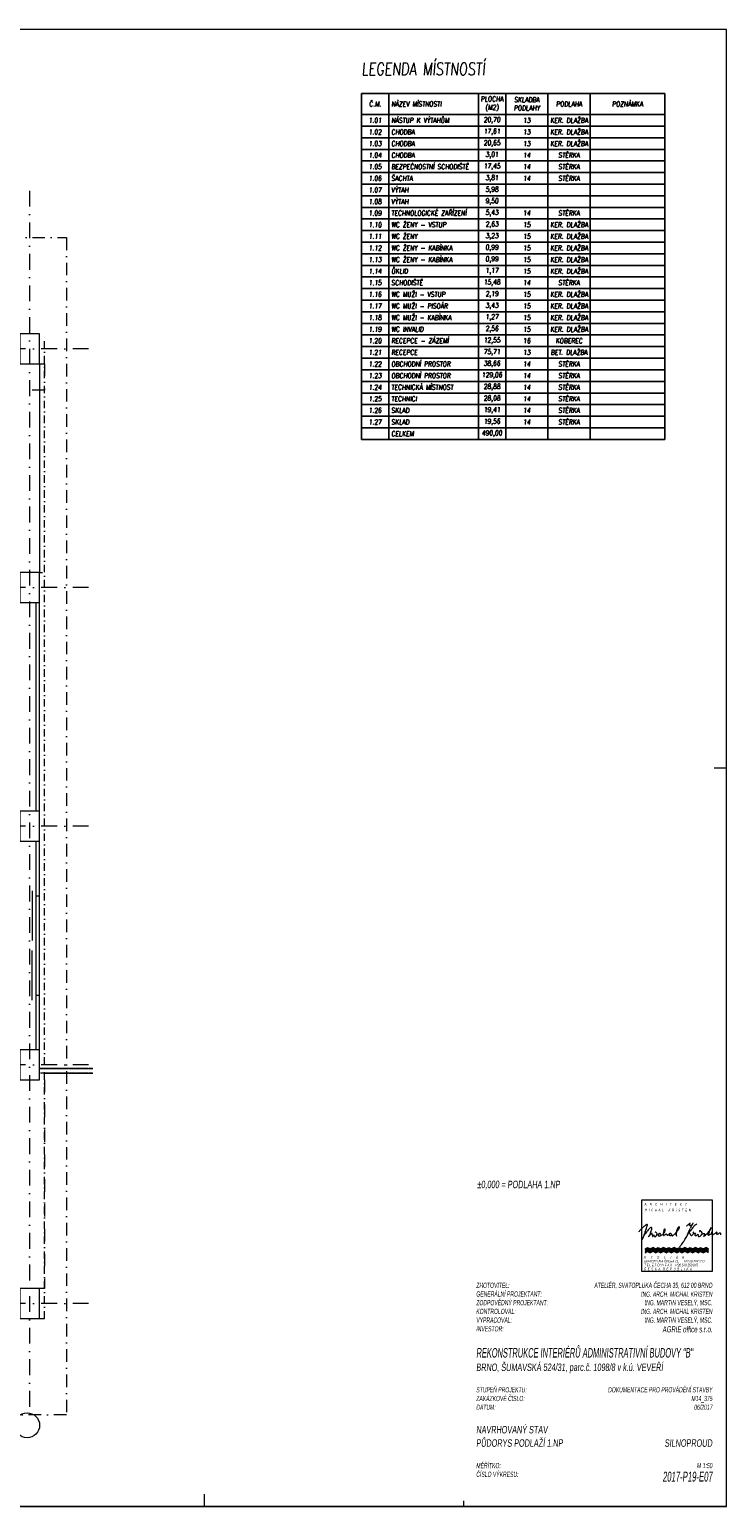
# Model space of a CAD drawing. Header units: millimetres. Extents: x 213386 to 459888, y 74252 to 208052.
# Tile 153 of 256: x 398875 to 412888, y 143652 to 173352. Entities that reach past the tile are written whole.
import ezdxf
from ezdxf.enums import TextEntityAlignment as Align

# ---------------------------------------------------------------- set-up
doc = ezdxf.new("R2010")
doc.units = ezdxf.units.MM
for name, pattern in [('ACAD_ISO12W100', [22, 12, -3, 0.5, -3, 0.5, -3]), ('CK_Čerchovaná 50', [6, 3, -1.5, 0, -1.5]), ('DASHDOT', [25.4, 12.7, -6.35, 0, -6.35]), ('ČERCHOVANÁ', [25.4, 12.7, -6.35, 0, -6.35]), ('ČÁRKOVANÁ01-01', [2, 1, -1])]:
    doc.linetypes.add(name, pattern=pattern)
for name, color, linetype, lineweight in [('CARKOVANA', 255, 'ČÁRKOVANÁ01-01', 0), ('LEGENDA', 255, 'Continuous', 0), ('LEGENDA_RAMEČEK', 255, 'Continuous', 0), ('NAD', 255, 'ACAD_ISO12W100', 0), ('NOVA', 255, 'Continuous', 0), ('NOVÁ TENKÁ', 255, 'Continuous', 0), ('OSY', 255, 'Continuous', 0), ('SLOUPY', 255, 'Continuous', 0), ('TENKA', 255, 'Continuous', 0), ('vzt-tenká', 2, 'Continuous', 20)]:
    doc.layers.add(name, color=color, linetype=linetype, lineweight=lineweight)
doc.styles.add('CS-ROMANS', font='romans.shx', dxfattribs={"width": 0.75, "oblique": 5})
doc.styles.add('CS-ROMANS_50', font='romans.shx', dxfattribs={"width": 0.75, "oblique": 5, "height": 100})
doc.styles.add('CS_SIMPL', font='CS_SIMPL.shx', dxfattribs={"width": 0.58, "oblique": 5})

# ---------------------------------------------------------------- blocks, each defined once
blk = doc.blocks.new('*T3270')
at = {"layer": 'LEGENDA', "color": 0, "linetype": 'ByBlock', "lineweight": -2, "ltscale": 5, "transparency": 16777216}
for p, q in [((0, 0), (6100, 0)), ((0, 0), (0, -6958)), ((550, 0), (550, -6958)), ((2350, 0), (2350, -6958)), ((2900, 0), (2900, -6958)), ((3750, 0), (3750, -6958)), ((4600, 0), (4600, -6958)), ((6100, 0), (6100, -6958)), ((0, -425), (6100, -425)), ((0, -658), (6100, -658)), ((0, -892), (6100, -892)), ((0, -1125), (6100, -1125)), ((0, -1358), (6100, -1358)), ((0, -1592), (6100, -1592)), ((0, -1825), (6100, -1825)), ((0, -2058), (6100, -2058)), ((0, -2292), (6100, -2292)), ((0, -2525), (6100, -2525)), ((0, -2758), (6100, -2758)), ((0, -2992), (6100, -2992)), ((0, -3225), (6100, -3225)), ((0, -3458), (6100, -3458)), ((0, -3692), (6100, -3692)), ((0, -3925), (6100, -3925)), ((0, -4158), (6100, -4158)), ((0, -4392), (6100, -4392)), ((0, -4625), (6100, -4625)), ((0, -4858), (6100, -4858)), ((0, -5092), (6100, -5092)), ((0, -5325), (6100, -5325)), ((0, -5558), (6100, -5558)), ((0, -5792), (6100, -5792)), ((0, -6025), (6100, -6025)), ((0, -6258), (6100, -6258)), ((0, -6492), (6100, -6492)), ((0, -6725), (6100, -6725)), ((0, -6958), (6100, -6958))]:
    blk.add_line(p, q, dxfattribs=at)
at = {"layer": 'LEGENDA', "color": 0, "ltscale": 5, "transparency": 16777216, "char_height": 100, "style": 'CS-ROMANS_50'}
for s, insert, width, attachment_point in [('{\\C2;Č.M.}', (275, -212), 450, 5), ('{\\C2;NÁZEV MÍSTNOSTI}', (600, -212), 1700, 4), ('{\\C2;PLOCHA\\P(M2)}', (2625, -212), 450, 5), ('{\\C2;SKLADBA\\PPODLAHY}', (3325, -212), 750, 5), ('{\\C2;PODLAHA}', (4175, -212), 750, 5), ('{\\C2;POZNÁMKA}', (5350, -212), 1400, 5), ('1.01', (275, -542), 450, 5), ('NÁSTUP K VÝTAHŮM', (600, -542), 1700, 4), ('20,70', (2625, -542), 450, 5), ('13', (3325, -542), 750, 5), ('KER. DLAŽBA', (4175, -542), 750, 5), ('1.02', (275, -775), 450, 5), ('CHODBA', (600, -775), 1700, 4), ('17,61', (2625, -775), 450, 5), ('13', (3325, -775), 750, 5), ('KER. DLAŽBA', (4175, -775), 750, 5), ('{\\C256;KER. DLAŽBA}', (4175, -1008), 750, 5), ('{\\C256;1.03}', (275, -1008), 450, 5), ('1.04', (275, -1242), 450, 5), ('{\\C256;CHODBA}', (600, -1008), 1700, 4), ('CHODBA', (600, -1242), 1700, 4), ('{\\C256;20,65}', (2625, -1008), 450, 5), ('3,01', (2625, -1242), 450, 5), ('{\\C256;13', (3325, -1008), 750, 5), ('14', (3325, -1242), 750, 5), ('STĚRKA', (4175, -1242), 750, 5), ('1.05', (275, -1475), 450, 5), ('BEZPEČNOSTNÍ SCHODIŠTĚ', (600, -1475), 1700, 4), ('17,45', (2625, -1475), 450, 5), ('14', (3325, -1475), 750, 5), ('STĚRKA', (4175, -1475), 750, 5), ('1.06', (275, -1708), 450, 5), ('ŠACHTA', (600, -1708), 1700, 4), ('3,81', (2625, -1708), 450, 5), ('14', (3325, -1708), 750, 5), ('STĚRKA', (4175, -1708), 750, 5), ('1.07', (275, -1942), 450, 5), ('VÝTAH', (600, -1942), 1700, 4), ('5,98', (2625, -1942), 450, 5), ('1.08', (275, -2175), 450, 5), ('1.09', (275, -2408), 450, 5), ('VÝTAH', (600, -2175), 1700, 4), ('TECHNOLOGICKÉ ZAŘÍZENÍ', (600, -2408), 1700, 4), ('5,43', (2625, -2408), 450, 5), ('9,50', (2625, -2175), 450, 5), ('14', (3325, -2408), 750, 5), ('STĚRKA', (4175, -2408), 750, 5), ('1.10', (275, -2642), 450, 5), ('WC ŽENY - VSTUP', (600, -2642), 1700, 4), ('2,63', (2625, -2642), 450, 5), ('15', (3325, -2642), 750, 5), ('KER. DLAŽBA', (4175, -2642), 750, 5), ('1.11', (275, -2875), 450, 5), ('WC ŽENY', (600, -2875), 1700, 4), ('3,23', (2625, -2875), 450, 5), ('15', (3325, -2875), 750, 5), ('KER. DLAŽBA', (4175, -2875), 750, 5), ('KER. DLAŽBA', (4175, -3108), 750, 5), ('1.12', (275, -3108), 450, 5), ('WC ŽENY - KABÍNKA', (600, -3108), 1700, 4), ('WC ŽENY - KABÍNKA', (600, -3342), 1700, 4), ('0,99', (2625, -3108), 450, 5), ('15', (3325, -3108), 750, 5), ('KER. DLAŽBA', (4175, -3342), 750, 5), ('1.13', (275, -3342), 450, 5), ('1.14', (275, -3575), 450, 5), ('ŮKLID', (600, -3575), 1700, 4), ('0,99', (2625, -3342), 450, 5), ('1,17', (2625, -3575), 450, 5), ('15', (3325, -3342), 750, 5), ('15', (3325, -3575), 750, 5), ('KER. DLAŽBA', (4175, -3575), 750, 5), ('1.15', (275, -3808), 450, 5), ('SCHODIŠTĚ', (600, -3808), 1700, 4), ('15,48', (2625, -3808), 450, 5), ('14', (3325, -3808), 750, 5), ('STĚRKA', (4175, -3808), 750, 5), ('1.16', (275, -4042), 450, 5), ('WC MUŽI - VSTUP', (600, -4042), 1700, 4), ('2,19', (2625, -4042), 450, 5), ('15', (3325, -4042), 750, 5), ('KER. DLAŽBA', (4175, -4042), 750, 5), ('KER. DLAŽBA', (4175, -4275), 750, 5), ('1.17', (275, -4275), 450, 5), ('1.18', (275, -4508), 450, 5), ('WC MUŽI - PISOÁR', (600, -4275), 1700, 4), ('WC MUŽI - KABÍNKA', (600, -4508), 1700, 4), ('3,43', (2625, -4275), 450, 5), ('1,27', (2625, -4508), 450, 5), ('15', (3325, -4275), 750, 5), ('15', (3325, -4508), 750, 5), ('KER. DLAŽBA', (4175, -4508), 750, 5), ('1.19', (275, -4742), 450, 5), ('WC INVALID', (600, -4742), 1700, 4), ('2,56', (2625, -4742), 450, 5), ('15', (3325, -4742), 750, 5), ('KER. DLAŽBA', (4175, -4742), 750, 5), ('1.20', (275, -4975), 450, 5), ('RECEPCE - ZÁZEMÍ', (600, -4975), 1700, 4), ('12,55', (2625, -4975), 450, 5), ('16', (3325, -4975), 750, 5), ('KOBEREC', (4175, -4975), 750, 5), ('1.21', (275, -5208), 450, 5), ('RECEPCE', (600, -5208), 1700, 4), ('75,71', (2625, -5208), 450, 5), ('13', (3325, -5208), 750, 5), ('BET. DLAŽBA', (4175, -5208), 750, 5), ('1.22', (275, -5442), 450, 5), ('1.23', (275, -5675), 450, 5), ('OBCHODNÍ PROSTOR', (600, -5442), 1700, 4), ('OBCHODNÍ PROSTOR', (600, -5675), 1700, 4), ('129,06', (2625, -5675), 450, 5), ('38,66', (2625, -5442), 450, 5), ('14', (3325, -5442), 750, 5), ('14', (3325, -5675), 750, 5), ('STĚRKA', (4175, -5442), 750, 5), ('STĚRKA', (4175, -5675), 750, 5), ('{\\C256;1.24}', (275, -5908), 450, 5), ('{\\C256;TECHNICKÁ MÍSTNOST}', (600, -5908), 1700, 4), ('{\\C256;28,88}', (2625, -5908), 450, 5), ('{\\C256;14', (3325, -5908), 750, 5), ('{\\C256;STĚRKA}', (4175, -5908), 750, 5), ('{\\C256;1.25}', (275, -6142), 450, 5), ('{\\C256;TECHNICI}', (600, -6142), 1700, 4), ('{\\C256;28,08}', (2625, -6142), 450, 5), ('{\\C256;14', (3325, -6142), 750, 5), ('{\\C256;STĚRKA}', (4175, -6142), 750, 5), ('1.26', (275, -6375), 450, 5), ('SKLAD', (600, -6375), 1700, 4), ('19,41', (2625, -6375), 450, 5), ('14', (3325, -6375), 750, 5), ('STĚRKA', (4175, -6375), 750, 5), ('STĚRKA', (4175, -6608), 750, 5), ('1.27', (275, -6608), 450, 5), ('SKLAD', (600, -6608), 1700, 4), ('CELKEM', (600, -6842), 1700, 4), ('490,00', (2625, -6842), 450, 5), ('19,56', (2625, -6608), 450, 5), ('14', (3325, -6608), 750, 5)]:
    blk.add_mtext(s, dxfattribs=dict(at, insert=insert, width=width, attachment_point=attachment_point))
blk = doc.blocks.new('PODPIS MICHAL_BARVA')
at = {"color": 5}
for p, q in [((-35, 16.74), (-35.64, 15.46)), ((-34.59, 17.65), (-35.04, 16.63)), ((-35.04, 16.63), (-35, 16.74))]:
    blk.add_line(p, q, dxfattribs=at)
for centre, radius, start, end in [((-24.18, 10.67), 15.61, 128.32389, 133.40456), ((23.65, -53.42), 95.57, 126.56887, 126.9907), ((-82.15, 38.44), 51.82, 339.16822, 341.81801), ((-32.72, 22.63), 0.91, 102.60635, 128.53949), ((-32.84, 23.37), 0.165, 14.03085, 118.06445), ((-37.07, 23.92), 4.46, 338.34, 347.45965), ((-33.92, 23.26), 1.24, 345.81959, 6.97376), ((-16.56, 21.67), 0.691, 106.90109, 136.91612), ((-16.75, 22.16), 0.175, 353.49143, 93.52087), ((-15, 25.78), 3.57, 303.81528, 308.98114), ((-21.63, 36.37), 16.04, 303.5695, 306.81437), ((-7.68, 18.33), 6.77, 121.95283, 129.87829), ((-9.89, 23.56), 1.65, 168.94199, 188.66991), ((-11.06, 23.34), 0.467, 183.28731, 237.01912), ((-11.1, 23.75), 0.426, 112.12764, 163.05031), ((-11.12, 23.28), 0.383, 239.82841, 309.43814), ((-11.26, 24.11), 0.0368, 267.43943, 103.05781), ((-2.3, 18.82), 9.1, 150.34066, 161.44656), ((-11.94, 25.38), 2.62, 293.97181, 307.16276), ((-11.47, 24.96), 2, 303.73519, 329.13119), ((-161.14, 105.29), 171.74, 331.4931, 331.77426), ((-4.42, 17.98), 6.7, 137.95463, 148.05362), ((-9.46, 23.91), 0.387, 129.93418, 156.29989), ((-10.37, 24.31), 0.727, 328.26816, 350.97375), ((-9.68, 24.19), 0.0319, 8.58821, 148.80242), ((-6.34, 19.98), 3.94, 113.10103, 140.8621), ((-4.08, -8.47), 43.43, 137.56367, 139.43682), ((-27.85, 13.41), 11.12, 129.33691, 138.127), ((-10.03, 2.91), 28.52, 151.61626, 153.89475), ((459.86, -211.29), 544.86, 155.13798, 155.29101), ((15.13, 0.75), 52.51, 158.4803, 161.22778), ((-24.55, 11.49), 11.78, 139.28682, 147.69631), ((-19.25, 9.89), 16.98, 140.14035, 146.87247), ((-22.95, 12.89), 12.23, 133.63157, 139.81267), ((-39.97, 22.56), 9.5, 326.605, 329.80613), ((-24.81, 12.94), 8.47, 145.06816, 148.71766), ((-33.57, 19.04), 2.2, 325.20672, 342.9672), ((-45.45, 30.97), 19.01, 316.11041, 318.1836), ((65.72, -24.63), 106.29, 155.61973, 156.12054), ((-30.84, 21.4), 0.65, 83.99138, 148.28075), ((-27.7, 15.01), 4.86, 130.20936, 137.49468), ((-77.24, 35.58), 48.96, 340.50591, 341.74764), ((-29.97, 17.66), 1.37, 110.4552, 129.43836), ((-31.51, 20.97), 1.3, 39.86289, 55.36935), ((-37.27, 22.64), 6.95, 339.84052, 347.88979), ((-31.24, 21.46), 0.813, 340.62096, 25.62627), ((-30.41, 18.8), 0.15, 9.23866, 104.58937), ((-34.83, 18.42), 4.59, 0.63618, 5.02507), ((-18.73, 19.8), 11.59, 186.58359, 191.45661), ((-29.94, 17.59), 0.174, 209.84788, 274.09818), ((-27.27, 16.44), 2.83, 143.24439, 159.92311), ((-30.42, 18.58), 0.989, 333.06227, 345.64977), ((-28.08, 18.25), 1.38, 176.26722, 200.1351), ((-28.77, 17.88), 0.616, 190.15186, 230.70051), ((-28.87, 17.95), 0.616, 241.96591, 282.99349), ((-28.6, 19.5), 0.189, 102.216, 199.82173), ((-28.93, 18.12), 0.802, 284.39947, 317.62428), ((-28.83, 18.51), 1.19, 59.56009, 80.51996), ((-30.47, 19.54), 2.89, 317.37789, 336.88586), ((-28.65, 18.78), 0.861, 359.93666, 61.15036), ((-28.27, 18.62), 0.509, 334.84366, 18.31621), ((-26.83, 18.17), 0.44, 156.64772, 218.06397), ((-25.85, 17.54), 1.6, 139.40862, 150.13059), ((-26.77, 18.31), 0.587, 225.383, 263.43382), ((-25.54, 17.49), 1.88, 132.03569, 144.27336), ((-26.67, 18.51), 0.795, 258.20094, 292.61111), ((-26.43, 18.43), 0.578, 88.0315, 128.68438), ((-26.39, 18.71), 0.306, 35.0404, 94.9467), ((-29, 24.97), 7.66, 290.07776, 292.84497), ((-26.44, 18.59), 0.416, 350.75303, 43.62137), ((-26.91, 19.81), 2.09, 295.1452, 305.65319), ((-24.35, 15.38), 3.03, 107.78652, 116.14359), ((-25.9, 19.68), 1.54, 293.89713, 327.76268), ((-22.32, 18.73), 2.41, 171.10827, 194.67699), ((-17.79, 18.56), 6.93, 163.81757, 175.55907), ((-24.39, 18.33), 0.338, 220.52618, 313.90637), ((-30.61, 24.24), 8.07, 318.14643, 323.18462), ((-20.52, 18.74), 4.3, 148.59976, 155.9085), ((-23.04, 20.22), 1.38, 134.21334, 146.69683), ((-26.01, 21.04), 3.48, 302.10186, 310.45744), ((-25.92, 20.64), 2.15, 325.098, 347.25661), ((-23.91, 21.05), 0.183, 51.2421, 120.87133), ((-25.75, 20.8), 2.03, 341.60529, 4.71894), ((-24.06, 20.99), 0.34, 357.7456, 38.0277), ((-21.46, 15), 4.09, 117.81969, 124.08376), ((-23.2, 18.39), 0.287, 51.25532, 125.62141), ((-23.38, 18.15), 0.589, 13.88512, 52.02668), ((-22.49, 18.43), 0.356, 203.98132, 247.36445), ((-22.9, 19.42), 1.35, 281.92187, 298.95686), ((-22.7, 19.14), 1, 296.6665, 324.1218), ((-20.78, 17.74), 1.38, 118.27508, 143.71612), ((-21.18, 18.37), 0.594, 120.31356, 163.63634), ((-21.32, 18.46), 0.434, 169.30288, 220.95892), ((-21.13, 18.72), 0.753, 226.23458, 269.35789), ((-21.12, 18.41), 0.59, 65.03531, 126.90259), ((-21.15, 18.27), 0.734, 67.69971, 112.30029), ((-21.09, 18.54), 0.578, 265.04849, 331.21206), ((-21.28, 18.25), 0.812, 42.44406, 59.9798), ((-21.16, 18.4), 0.623, 35.42925, 62.64422), ((-21.02, 18.49), 0.459, 8.20261, 41.59048), ((-21.26, 18.28), 0.77, 10.34086, 37.91015), ((-21.12, 18.43), 0.565, 343.15193, 13.05274), ((-19.37, 18.56), 1.14, 186.76168, 205.2992), ((-18.9, 18.93), 1.73, 209.80427, 219.40583), ((-20.11, 17.95), 0.174, 224.52918, 311.52274), ((-18.24, 15.86), 2.64, 121.66417, 131.84788), ((-23.7, 23.51), 6.77, 307.00579, 315.09398), ((-20.69, 21.32), 3.14, 304.60578, 328.74544), ((-14.89, 18.65), 3.31, 175.53973, 185.4572), ((-15.95, 18.86), 2.25, 163.27283, 178.87085), ((-50.86, 8.5), 34.12, 15.26341, 16.75026), ((98.13, 0.82), 117.72, 170.47442, 170.86407), ((-36.35, 34.95), 23.87, 320.24904, 323.08426), ((-11.65, 18.82), 6.49, 159.16873, 166.8519), ((-14.31, 19.84), 3.64, 147.72238, 159.2795), ((-15.42, 20.33), 2.45, 132.29896, 143.50076), ((-20.08, 23.1), 3.76, 318.54015, 334.05861), ((-18.66, 22.26), 2.12, 337.65219, 348.23447), ((-18.63, 22.05), 2.05, 353.83052, 2.4724), ((-65.61, 50.42), 62.27, 324.98423, 326.34831), ((-27.88, 25.22), 16.9, 326.60455, 334.7842), ((-2295.49, 981.03), 2477.7, 337.12806, 337.17777), ((-38.14, 52.16), 41.94, 307.68431, 309.3743), ((-11.9, 18.32), 0.883, 100.27405, 133.26014), ((-11.46, 16.06), 3.19, 93.06377, 100.86794), ((-47.27, 38.08), 39.85, 333.00813, 335.75023), ((-11.63, 18.81), 0.439, 35.72368, 89.07944), ((-22.77, 30.81), 15.77, 315.39104, 319.72346), ((-11.77, 18.61), 0.672, 5.21213, 42.17201), ((-10.13, 18.73), 0.978, 183.09866, 218.21447), ((-10.43, 18.6), 0.671, 225.98926, 262.2191), ((-15.62, 24.7), 6.37, 320.11526, 330.03341), ((-10.56, 18.53), 0.592, 273.47009, 317.82952), ((-11.68, 20.08), 2.49, 308.79348, 320.04472), ((-11.5, 19.64), 2.09, 326.02909, 342.07297), ((-9.29, 19.46), 0.368, 157.32906, 189.71046), ((-9.32, 19.44), 0.338, 188.32563, 248.34575), ((-9.58, 19.54), 0.0784, 30.59445, 128.36622), ((-10.89, 19.29), 1.4, 348.09301, 11.90699), ((-8.89, 21.05), 1.99, 253.90928, 276.12615), ((-8.25, 18.28), 0.505, 170.48425, 215.27757), ((-6.23, 17.95), 2.55, 151.25948, 170.48425), ((-8.72, 19.42), 0.356, 276.88132, 316.22707), ((-8.37, 18.38), 0.486, 233.55726, 294.10192), ((-9.14, 20.22), 2.48, 292.94588, 303.54748), ((-8.83, 19.85), 2, 301.96238, 324.3819), ((-5.54, 18.33), 1.69, 167.94366, 192.05634), ((-6.44, 18.12), 0.771, 190.15186, 230.70051), ((-6.57, 18.2), 0.77, 241.96591, 282.99349), ((-6.23, 20.14), 0.237, 102.216, 199.82173), ((-6.2, 20.2), 0.282, 209.32891, 254.71508), ((-6.64, 18.42), 1, 284.39947, 317.62428), ((-6.52, 18.9), 1.49, 59.56009, 80.51996), ((-6.18, 19.83), 0.137, 104.67663, 132.9421), ((-8.56, 20.19), 3.61, 317.37789, 336.88586), ((-8.15, 18.14), 3.14, 20.49638, 40.59064), ((-5.81, 19.04), 0.637, 334.84366, 18.31621), ((-4.17, 17.99), 0.875, 127.90662, 147.04539), ((-4.39, 18.45), 0.392, 86.65584, 144.01548), ((-4.46, 17.6), 0.0778, 158.24676, 250.32714), ((-4.34, 17.52), 0.22, 101.29962, 150.4624), ((-4.93, 18.66), 1.22, 291.23613, 329.23088), ((-4.61, 19.32), 1.61, 277.87591, 312.25583), ((-4.24, 18.45), 0.412, 47.45736, 107.49655), ((-4.25, 18.4), 0.454, 2.09029, 49.8157), ((-4.16, 18.29), 0.377, 316.81516, 19.5309), ((-10.05, 25.77), 10.04, 310.48805, 315.00586), ((-7.07, 23.38), 6.26, 311.23895, 319.28413), ((-2.2, 18.71), 0.216, 112.44453, 168.30747), ((-2, 18.7), 0.411, 172.51244, 210.56742), ((-1.98, 18.68), 0.421, 207.7238, 241.85294), ((-37.96, 51.71), 48.17, 317.71046, 319.07884), ((-2.15, 18.66), 0.277, 72.75237, 118.66336), ((-1.9, 18.61), 0.412, 226.85783, 284.45653), ((-2.24, 18.61), 0.363, 5.26866, 61.30271), ((2.33, 18.05), 4.25, 159.58805, 171.92944), ((-2.09, 19.77), 1.58, 280.50098, 303.50687), ((-7.61, 22.17), 6.51, 336.07458, 343.7166), ((-6.09, 24.05), 5.97, 319.32672, 329.1186), ((-10.16, 23.97), 9.52, 337.62781, 342.81794), ((-3.19, 22.33), 4.35, 297.01223, 305.40031), ((5.26, 18.78), 6.76, 154.93689, 159.4331), ((-8.44, 25.79), 8.89, 327.24091, 331.75708), ((0.91, 20.7), 2.01, 141.17262, 151.82995), ((-2, 20.38), 2.08, 309.78371, 324.00739), ((-0.59, 21.91), 0.0749, 41.39463, 143.37031), ((-1.43, 21.94), 0.895, 336.63079, 1.1564), ((0.44, 19.15), 0.91, 161.80512, 182.37312), ((0.51, 19.2), 0.979, 185.1548, 213.74243), ((0.57, 19.26), 1.01, 157.38692, 170.0781), ((-0.22, 19.6), 0.143, 83.63821, 162.14736), ((-1.14, 19.74), 1.01, 324.94526, 344.34137), ((0.09, 19.01), 0.532, 222.75555, 271.33203), ((-0.32, 19.59), 0.195, 321.3763, 53.42702), ((0.15, 19.54), 1.06, 267.01142, 300.38997), ((-1.15, 22.08), 3.91, 298.08571, 307.90277), ((-4.99, 28.63), 11.48, 302.92986, 306.24492), ((-0.28, 22.29), 3.58, 305.44332, 311.84977), ((2.15, 19.57), 0.0637, 14.83383, 125.21751), ((2.76, 18.96), 0.631, 166.48232, 193.51768), ((7, 18.33), 4.92, 167.08149, 170.90126), ((2.34, 18.84), 0.197, 188.59312, 254.70103), ((1.64, 19.51), 0.578, 352.44276, 7.55724), ((2.42, 19.24), 0.605, 257.33345, 303.71765), ((1.5, 21.57), 3.1, 293.96048, 304.53875), ((3.77, 18.23), 0.937, 97.91167, 123.09144), ((3.77, 18.19), 0.979, 78.94635, 97.87289), ((3.9, 18.81), 0.347, 29.7432, 80.01406), ((3.55, 18.7), 0.711, 357.50372, 23.82183), ((2.68, 18.54), 1.59, 353.26988, 4.39293), ((-29.41, 23.86), 17.36, 318.06557, 323.869), ((-22.03, 19.26), 8.71, 319.677, 328.39228)]:
    blk.add_arc(centre, radius, start, end, dxfattribs=at)
blk = doc.blocks.new('LOGO')
at = {"layer": 'LEGENDA_RAMEČEK', "color": 91, "linetype": 'Continuous', "ltscale": 13.988571}
for p, q in [((0, 28.57), (-28.56, 28.57)), ((-28.56, 28.57), (-28.56, 0)), ((0, 0), (0, 28.57)), ((-28.56, 0), (0, 0))]:
    blk.add_line(p, q, dxfattribs=at)
at = {"layer": 'LEGENDA_RAMEČEK', "color": 221, "linetype": 'Continuous', "ltscale": 10.68944}
for p, q in [((-27.09, 9.01), (-26.05, 9.61)), ((-27.09, 8.77), (-26.05, 9.37)), ((-27.09, 8.53), (-26.05, 9.13)), ((-27.09, 8.07), (-26.05, 8.68)), ((-27.09, 7.74), (-26.05, 8.34)), ((-27.09, 7.4), (-26.05, 8)), ((-26.05, 9.61), (-24.96, 9.01)), ((-26.05, 9.37), (-24.96, 8.77)), ((-26.05, 9.13), (-24.96, 8.53)), ((-26.05, 8.68), (-24.96, 8.07)), ((-26.05, 8.34), (-24.96, 7.74)), ((-26.05, 8), (-24.96, 7.4)), ((-23.87, 9.61), (-24.96, 9.01)), ((-23.87, 9.37), (-24.96, 8.77)), ((-23.87, 9.13), (-24.96, 8.53)), ((-23.87, 8.68), (-24.96, 8.07)), ((-23.87, 8.34), (-24.96, 7.74)), ((-23.87, 8), (-24.96, 7.4)), ((-22.83, 9.01), (-23.87, 9.61)), ((-22.83, 8.77), (-23.87, 9.37)), ((-22.83, 8.53), (-23.87, 9.13)), ((-22.83, 8.07), (-23.87, 8.68)), ((-22.83, 7.74), (-23.87, 8.34)), ((-22.83, 7.4), (-23.87, 8)), ((-22.83, 9.01), (-21.79, 9.61)), ((-22.83, 8.77), (-21.79, 9.37)), ((-22.83, 8.53), (-21.79, 9.13)), ((-22.83, 8.07), (-21.79, 8.68)), ((-22.83, 7.74), (-21.79, 8.34)), ((-22.83, 7.4), (-21.79, 8)), ((-21.79, 9.61), (-20.69, 9.01)), ((-21.79, 9.37), (-20.69, 8.77)), ((-21.79, 9.13), (-20.69, 8.53)), ((-21.79, 8.68), (-20.69, 8.07)), ((-21.79, 8.34), (-20.69, 7.74)), ((-21.79, 8), (-20.69, 7.4)), ((-19.6, 9.61), (-20.69, 9.01)), ((-19.6, 9.37), (-20.69, 8.77)), ((-19.6, 9.13), (-20.69, 8.53)), ((-19.6, 8.68), (-20.69, 8.07)), ((-19.6, 8.34), (-20.69, 7.74)), ((-19.6, 8), (-20.69, 7.4)), ((-18.56, 9.01), (-19.6, 9.61)), ((-18.56, 8.77), (-19.6, 9.37)), ((-18.56, 8.53), (-19.6, 9.13)), ((-18.56, 8.07), (-19.6, 8.68)), ((-18.56, 7.74), (-19.6, 8.34)), ((-18.56, 7.4), (-19.6, 8)), ((-18.56, 9.01), (-17.52, 9.61)), ((-18.56, 8.77), (-17.52, 9.37)), ((-18.56, 8.53), (-17.52, 9.13)), ((-18.56, 8.07), (-17.52, 8.68)), ((-18.56, 7.74), (-17.52, 8.34)), ((-18.56, 7.4), (-17.52, 8)), ((-17.52, 9.61), (-16.43, 9.01)), ((-17.52, 9.37), (-16.43, 8.77)), ((-17.52, 9.13), (-16.43, 8.53)), ((-17.52, 8.68), (-16.43, 8.07)), ((-17.52, 8.34), (-16.43, 7.74)), ((-17.52, 8), (-16.43, 7.4)), ((-15.34, 9.61), (-16.43, 9.01)), ((-15.34, 9.37), (-16.43, 8.77)), ((-15.34, 9.13), (-16.43, 8.53)), ((-15.34, 8.68), (-16.43, 8.07)), ((-15.34, 8.34), (-16.43, 7.74)), ((-15.34, 8), (-16.43, 7.4)), ((-14.3, 9.01), (-15.34, 9.61)), ((-14.3, 8.77), (-15.34, 9.37)), ((-14.3, 8.53), (-15.34, 9.13)), ((-14.3, 8.07), (-15.34, 8.68)), ((-14.3, 7.74), (-15.34, 8.34)), ((-14.3, 7.4), (-15.34, 8)), ((-14.3, 9.01), (-13.26, 9.61)), ((-14.3, 8.77), (-13.26, 9.37)), ((-14.3, 8.53), (-13.26, 9.13)), ((-14.3, 8.07), (-13.26, 8.68)), ((-14.3, 7.74), (-13.26, 8.34)), ((-14.3, 7.4), (-13.26, 8)), ((-13.26, 9.61), (-12.16, 9.01)), ((-13.26, 9.37), (-12.16, 8.77)), ((-13.26, 9.13), (-12.16, 8.53)), ((-13.26, 8.68), (-12.16, 8.07)), ((-13.26, 8.34), (-12.16, 7.74)), ((-13.26, 8), (-12.16, 7.4)), ((-11.07, 9.61), (-12.16, 9.01)), ((-11.07, 9.37), (-12.16, 8.77)), ((-11.07, 9.13), (-12.16, 8.53)), ((-11.07, 8.68), (-12.16, 8.07)), ((-11.07, 8.34), (-12.16, 7.74)), ((-11.07, 8), (-12.16, 7.4)), ((-10.03, 9.01), (-11.07, 9.61)), ((-10.03, 8.77), (-11.07, 9.37)), ((-10.03, 8.53), (-11.07, 9.13)), ((-10.03, 8.07), (-11.07, 8.68)), ((-10.03, 7.74), (-11.07, 8.34)), ((-10.03, 7.4), (-11.07, 8)), ((-10.03, 9.01), (-8.99, 9.61)), ((-10.03, 8.77), (-8.99, 9.37)), ((-10.03, 8.53), (-8.99, 9.13)), ((-10.03, 8.07), (-8.99, 8.68)), ((-10.03, 7.74), (-8.99, 8.34)), ((-10.03, 7.4), (-8.99, 8)), ((-8.99, 9.61), (-7.9, 9.01)), ((-8.99, 9.37), (-7.9, 8.77)), ((-8.99, 9.13), (-7.9, 8.53)), ((-8.99, 8.68), (-7.9, 8.07)), ((-8.99, 8.34), (-7.9, 7.74)), ((-8.99, 8), (-7.9, 7.4)), ((-6.81, 9.61), (-7.9, 9.01)), ((-6.81, 9.37), (-7.9, 8.77)), ((-6.81, 9.13), (-7.9, 8.53)), ((-6.81, 8.68), (-7.9, 8.07)), ((-6.81, 8.34), (-7.9, 7.74)), ((-6.81, 8), (-7.9, 7.4)), ((-5.77, 9.01), (-6.81, 9.61)), ((-5.77, 8.77), (-6.81, 9.37)), ((-5.77, 8.53), (-6.81, 9.13)), ((-5.77, 8.07), (-6.81, 8.68)), ((-5.77, 7.74), (-6.81, 8.34)), ((-5.77, 7.4), (-6.81, 8)), ((-5.77, 9.01), (-4.73, 9.61)), ((-5.77, 8.77), (-4.73, 9.37)), ((-5.77, 8.53), (-4.73, 9.13)), ((-5.77, 8.07), (-4.73, 8.68)), ((-5.77, 7.74), (-4.73, 8.34)), ((-5.77, 7.4), (-4.73, 8)), ((-4.73, 9.61), (-3.63, 9.01)), ((-4.73, 9.37), (-3.63, 8.77)), ((-4.73, 9.13), (-3.63, 8.53)), ((-4.73, 8.68), (-3.63, 8.07)), ((-4.73, 8.34), (-3.63, 7.74)), ((-4.73, 8), (-3.63, 7.4)), ((-2.54, 9.61), (-3.63, 9.01)), ((-2.54, 9.37), (-3.63, 8.77)), ((-2.54, 9.13), (-3.63, 8.53)), ((-2.54, 8.68), (-3.63, 8.07)), ((-2.54, 8.34), (-3.63, 7.74)), ((-2.54, 8), (-3.63, 7.4)), ((-1.5, 9.01), (-2.54, 9.61)), ((-1.5, 8.77), (-2.54, 9.37)), ((-1.5, 8.53), (-2.54, 9.13)), ((-1.5, 8.07), (-2.54, 8.68)), ((-1.5, 7.74), (-2.54, 8.34)), ((-1.5, 7.4), (-2.54, 8))]:
    blk.add_line(p, q, dxfattribs=at)
at = {"layer": 'LEGENDA_RAMEČEK', "xscale": 0.7999999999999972, "yscale": 0.7999999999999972, "zscale": 0.7999999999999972}
blk.add_blockref('PODPIS MICHAL_BARVA', (0, 0), dxfattribs=at)
at = {"layer": 'LEGENDA_RAMEČEK', "color": 221, "linetype": 'Continuous', "ltscale": 4.589426, "style": 'CS_SIMPL', "oblique": 5, "width": 0.666667}
for s, p in [('A    R    C    H    I    T    E    K    T', (-27.32, 26.4, 59.8)), ('M  I  C  H  A  L      K  R  I  S  T  E  N', (-27.27, 24.06, 59.8)), ('A      T      E      L      I      É     R', (-27.57, 5.12, 59.8)), ('SVATOPLUKA ČECHA 35,      612 00 B R N O', (-27.59, 3.52, 59.8)), ('T E L E F O N / F A X   +420 549 259 045', (-27.47, 1.96, 59.8)), ('Č  E  S  K  Á   R  E  P  U  B  L  I  K  A', (-27.51, 0.42, 59.8))]:
    blk.add_text(s, height=1.0491, dxfattribs=at).set_placement(p)
blk = doc.blocks.new('POPISKA 3b')
blk.add_line((-110, 0), (-110, 2.27))
blk.add_blockref('LOGO', (-10, 94.6))
at = {"layer": 'LEGENDA', "color": 91, "style": 'CS_SIMPL', "oblique": 5, "width": 0.58}
for s, p in [('ZHOTOVITEL:', (-105, 87.9)), ('ZODPOVĚDNÝ PROJEKTANT:', (-105, 80.9)), ('GENERÁLNÍ PROJEKTANT:', (-105, 84.4)), ('KONTROLOVAL:', (-105, 77.4)), ('VYPRACOVAL:', (-105, 73.9)), ('INVESTOR:', (-105, 70.4)), ('STUPEŇ PROJEKTU:', (-105, 45.87)), ('ZAKÁZKOVÉ ČÍSLO:', (-105, 42.37)), ('DATUM:', (-105, 38.87)), ('MĚŘÍTKO:', (-105, 15.4)), ('ČÍSLO VÝKRESU:', (-105, 11.9))]:
    blk.add_text(s, height=2.1, dxfattribs=at).set_placement(p)
at = {"layer": 'LEGENDA', "color": 161, "style": 'CS_SIMPL', "oblique": 5, "width": 0.58}
for tag, p in [('%%P0,000 = 248,570m, VÝŠKOVÝ SYSTÉM B.p.V.', (-104.61, 128.01)), ('BRNO, ULICE VEVEŘÍ, parc.č. 2829, 2830 a 2831 v k.ú. ŽABOVŘESKY', (-105, 54.48)), ('SO 02  ADMINISTRATIVNÍ OBJEKT', (-105, 29.38)), ('PŮDORYS 1.NP', (-105, 24))]:
    blk.add_attdef(tag, p, '', height=3, dxfattribs=at)
at = {"layer": 'LEGENDA', "color": 91, "style": 'CS_SIMPL', "oblique": 5, "width": 0.58}
for tag, p in [('ATELIÉR, SVATOPLUKA ČECHA 35, 612 00 BRNO', (-10, 87.9)), ('ING. ARCH. MICHAL KRISTEN', (-10, 84.32)), ('ING. ARCH. MICHAL KRISTEN', (-10, 80.9)), ('ING. ARCH. MICHAL KRISTEN', (-10, 77.4)), ('ING. ONDŘEJ HUB, ING. ARCH. GABRIELA BOHÁČKOVÁ, KAREL FRITSCHER', (-10, 73.9)), ('PROJEKT PRO STAVEBNÍ POVOLENÍ', (-10, 45.87)), ('M02_147', (-10, 42.37)), ('10/2003', (-10, 38.87)), ('M 1:100', (-10, 15.4))]:
    blk.add_attdef(tag, text='', height=2.1, dxfattribs=at).set_placement(p, align=Align.RIGHT)
at = {"layer": 'LEGENDA', "color": 161, "style": 'CS_SIMPL', "oblique": 5, "width": 0.58}
for tag, height, p in [('JRA, s.r.o.', 2.5, (-10, 70)), ('STAVEBNÍ ČÁST', 3, (-10, 24))]:
    blk.add_attdef(tag, text='', height=height, dxfattribs=at).set_placement(p, align=Align.RIGHT)
at = {"layer": 'LEGENDA', "color": 41, "style": 'CS_SIMPL', "oblique": 5, "width": 0.58}
blk.add_attdef('ADMINISTRATIVNI CENTRUM PALLADIUM', (-105, 59.9), '', height=4, dxfattribs=at)
blk.add_attdef('SO 02.ST-01', text='', height=4, dxfattribs=at).set_placement((-10, 10), align=Align.RIGHT)

msp = doc.modelspace()

# ---------------------------------------------------------------- linework, layer by layer
at = {"layer": 'CARKOVANA', "ltscale": 0.05}
for points in [[(399076.638, 152462.154), (400146.291, 152462.154)], [(399176.638, 152362.154), (400146.291, 152362.154)]]:
    msp.add_lwpolyline(points, close=True, dxfattribs=at)
at = {"layer": 'LEGENDA', "ltscale": 20}
msp.add_circle((398826.638, 145285.095), 250, dxfattribs=at)
at = {"layer": 'NAD', "linetype": 'DASHDOT', "ltscale": 20}
msp.add_lwpolyline([(374034.138, 169172.154), (399616.638, 169172.154), (399616.638, 145492.154), (374034.138, 145492.154)], dxfattribs=at)
at = {"layer": 'NOVA', "ltscale": 5}
msp.add_line((399176.638, 152362.154), (399092.638, 152362.154), dxfattribs=at)
at = {"layer": 'NOVÁ TENKÁ', "ltscale": 5}
for p, q in [((399076.638, 166632.154), (399076.638, 162432.154)), ((399076.638, 162432.154), (399132.638, 162432.154)), ((399006.638, 157632.154), (399006.638, 161832.154)), ((399076.638, 157632.154), (399076.638, 161832.154)), ((399006.638, 152832.154), (399006.638, 157032.154)), ((399076.638, 152832.154), (399076.638, 157032.154)), ((398928.681, 156032.154), (398928.681, 155032.154)), ((399006.638, 155932.154), (399076.638, 155932.154)), ((398928.681, 153832.154), (398928.681, 154832.154)), ((399006.638, 153932.154), (399076.638, 153932.154))]:
    msp.add_line(p, q, dxfattribs=at)
at = {"layer": 'NOVÁ TENKÁ', "linetype": 'ČÁRKOVANÁ01-01', "ltscale": 250}
for points in [[(398676.638, 166632.154), (399076.638, 166632.154), (399176.638, 166632.154), (399176.638, 166097.154), (379726.638, 166097.154)], [(398676.638, 152232.154), (399176.638, 152232.154), (399176.638, 148032.154), (398676.638, 148032.154)]]:
    msp.add_lwpolyline(points, dxfattribs=at)
at = {"layer": 'OSY', "linetype": 'ČERCHOVANÁ', "ltscale": 25}
for p, q in [((398876.638, 170109.563), (398876.638, 145530.044)), ((400063.194, 166932.154), (372424.222, 166932.154)), ((400063.194, 166932.154), (372424.222, 166932.154)), ((400063.194, 162132.154), (385251.638, 162132.154)), ((400063.194, 157332.154), (372424.222, 157332.154)), ((400063.194, 152532.154), (372424.222, 152532.154)), ((400063.194, 147732.154), (372424.222, 147732.154))]:
    msp.add_line(p, q, dxfattribs=at)
at = {"layer": 'SLOUPY'}
for points in [[(398676.638, 167232.154), (398676.638, 166632.154), (399076.638, 166632.154), (399076.638, 167232.154)], [(398676.638, 162432.154), (398676.638, 161832.154), (399076.638, 161832.154), (399076.638, 162432.154)], [(398676.638, 157632.154), (398676.638, 157032.154), (399076.638, 157032.154), (399076.638, 157632.154)], [(398676.638, 152832.154), (398676.638, 152232.154), (399076.638, 152232.154), (399076.638, 152832.154)], [(398676.638, 148032.154), (398676.638, 147432.154), (399076.638, 147432.154), (399076.638, 148032.154)]]:
    msp.add_lwpolyline(points, close=True, dxfattribs=at)
at = {"layer": 'TENKA', "linetype": 'CK_Čerchovaná 50', "ltscale": 50}
for p, q in [((399176.638, 147432.154), (399176.638, 167232.671)), ((399076.638, 147432.154), (399176.638, 147432.154))]:
    msp.add_line(p, q, dxfattribs=at)
at = {"layer": 'vzt-tenká'}
for p, q in [((412888.036, 173352.119), (370888.036, 173352.119)), ((412888.036, 143652.119), (412888.036, 173352.119)), ((412638.036, 158502.119), (412888.036, 158502.119)), ((402388.036, 143902.119), (402388.036, 143652.119)), ((412888.036, 143652.119), (370888.036, 143652.119))]:
    msp.add_line(p, q, dxfattribs=at)
at = {"layer": 'vzt-tenká', "ltscale": 5}
msp.add_line((391888.036, 143652.119), (412888.036, 143652.119), dxfattribs=at)

# ---------------------------------------------------------------- block references
msp.add_blockref('*T3270', (405548.807, 172068.065))
at = {"layer": 'LEGENDA'}
ref = msp.add_blockref('POPISKA 3b', (413104.813, 143652.119), dxfattribs=dict(at, xscale=50, yscale=50, zscale=50))
ref.add_attrib('ADMINISTRATIVNI CENTRUM PALLADIUM', 'REKONSTRUKCE INTERIÉRŮ ADMINISTRATIVNÍ BUDOVY "B"', (407854.813, 146647.014), dxfattribs={"color": 41, "height": 190, "style": 'CS_SIMPL', "oblique": 5, "width": 0.57})
ref.add_attrib('BRNO, ULICE VEVEŘÍ, parc.č. 2829, 2830 a 2831 v k.ú. ŽABOVŘESKY', 'BRNO, ŠUMAVSKÁ 524/31, parc.č. 1098/8 v k.ú. VEVEŘÍ', (407854.813, 146375.989), dxfattribs={"color": 161, "height": 150, "style": 'CS_SIMPL', "oblique": 5, "width": 0.58})
ref.add_attrib('ING. ONDŘEJ HUB, ING. ARCH. GABRIELA BOHÁČKOVÁ, KAREL FRITSCHER', 'ING. MARTIN VESELÝ, MSC.', dxfattribs={"color": 91, "height": 105, "style": 'CS_SIMPL', "oblique": 5, "width": 0.58}).set_placement((412604.813, 147347.022), align=Align.RIGHT)
ref.add_attrib('JRA, s.r.o.', 'AGRIE office s.r.o.', dxfattribs={"color": 161, "height": 125, "style": 'CS_SIMPL', "oblique": 5, "width": 0.58}).set_placement((412604.813, 147152.022), align=Align.RIGHT)
ref.add_attrib('ING. ARCH. MICHAL KRISTEN', 'ING. MARTIN VESELÝ, MSC.', dxfattribs={"color": 91, "height": 105, "style": 'CS_SIMPL', "oblique": 5, "width": 0.58}).set_placement((412604.813, 147697.022), align=Align.RIGHT)
ref.add_attrib('ING. ARCH. MICHAL KRISTEN', 'ING. ARCH. MICHAL KRISTEN', dxfattribs={"color": 91, "height": 105, "style": 'CS_SIMPL', "oblique": 5, "width": 0.58}).set_placement((412604.813, 147522.022), align=Align.RIGHT)
ref.add_attrib('ATELIÉR, SVATOPLUKA ČECHA 35, 612 00 BRNO', 'ATELIÉR, SVATOPLUKA ČECHA 35, 612 00 BRNO', dxfattribs={"color": 91, "height": 105, "style": 'CS_SIMPL', "oblique": 5, "width": 0.58}).set_placement((412604.813, 148047.022), align=Align.RIGHT)
ref.add_attrib('PŮDORYS 1.NP', 'PŮDORYS PODLAŽÍ 1.NP', (407854.813, 144852.234), dxfattribs={"color": 161, "height": 150, "style": 'CS_SIMPL', "oblique": 5, "width": 0.58})
ref.add_attrib('SO 02.ST-01', '2017-P19-E07', dxfattribs={"color": 41, "height": 200, "style": 'CS_SIMPL', "oblique": 5, "width": 0.58}).set_placement((412604.813, 144152.119), align=Align.RIGHT)
ref.add_attrib('M02_147', 'M14_375', dxfattribs={"color": 91, "height": 105, "style": 'CS_SIMPL', "oblique": 5, "width": 0.58}).set_placement((412604.813, 145770.756), align=Align.RIGHT)
ref.add_attrib('10/2003', '06/2017', dxfattribs={"color": 91, "height": 105, "style": 'CS_SIMPL', "oblique": 5, "width": 0.58}).set_placement((412604.813, 145595.756), align=Align.RIGHT)
ref.add_attrib('PROJEKT PRO STAVEBNÍ POVOLENÍ', 'DOKUMENTACE PRO PROVÁDĚNÍ STAVBY', dxfattribs={"color": 91, "height": 105, "style": 'CS_SIMPL', "oblique": 5, "width": 0.58}).set_placement((412604.813, 145945.756), align=Align.RIGHT)
ref.add_attrib('STAVEBNÍ ČÁST', 'SILNOPROUD', dxfattribs={"color": 161, "height": 150, "style": 'CS_SIMPL', "oblique": 5, "width": 0.58}).set_placement((412604.813, 144852.234), align=Align.RIGHT)
ref.add_attrib('ING. ARCH. MICHAL KRISTEN', 'ING. ARCH. MICHAL KRISTEN', dxfattribs={"color": 91, "height": 105, "style": 'CS_SIMPL', "oblique": 5, "width": 0.58}).set_placement((412604.813, 147868.077), align=Align.RIGHT)
ref.add_attrib('%%P0,000 = 248,570m, VÝŠKOVÝ SYSTÉM B.p.V.', '%%P0,000 = PODLAHA 1.NP', (407874.521, 150052.499), dxfattribs={"color": 161, "height": 150, "style": 'CS_SIMPL', "oblique": 5, "width": 0.58})
ref.add_attrib('SO 02  ADMINISTRATIVNÍ OBJEKT', 'NAVRHOVANÝ STAV', (407854.813, 145120.963), dxfattribs={"color": 161, "height": 150, "style": 'CS_SIMPL', "oblique": 5, "width": 0.58})
ref.add_attrib('M 1:100', 'M 1:50', dxfattribs={"color": 91, "height": 105, "style": 'CS_SIMPL', "oblique": 5, "width": 0.58}).set_placement((412604.813, 144422.244), align=Align.RIGHT)

# ---------------------------------------------------------------- texts
at = {"layer": 'LEGENDA', "insert": (405548.807, 172559.796), "char_height": 250, "attachment_point": 4, "style": 'CS-ROMANS'}
msp.add_mtext('\\A1;LEGENDA MÍSTNOSTÍ', dxfattribs=at)

doc.saveas('drawing.dxf')
